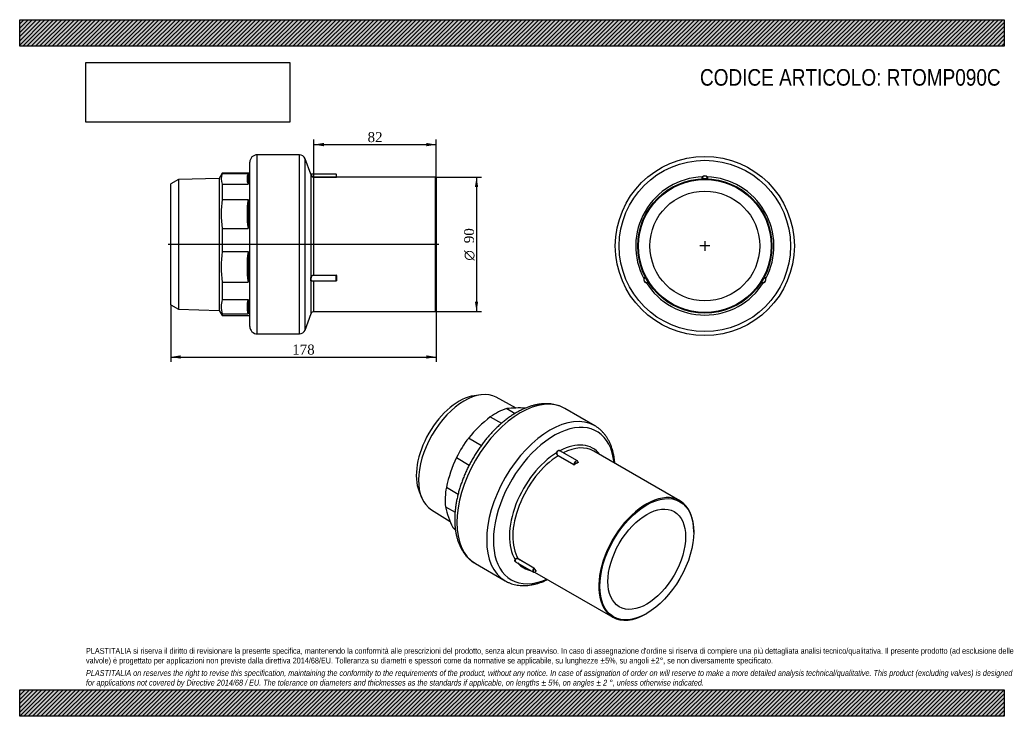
# Model space of a CAD drawing. Header units: millimetres. Extents: x 0 to 660, y 0 to 467.
import ezdxf
from ezdxf.enums import TextEntityAlignment as Align
from ezdxf.lldxf.tags import DXFTag

# ---------------------------------------------------------------- set-up
doc = ezdxf.new("R2010")
doc.units = ezdxf.units.MM
doc.header["$LTSCALE"] = 2.222222
for name, color, linetype in [('Default', 7, 'Continuous'), ('DV3_Default', 7, 'Continuous'), ('IOM090C', 7, 'Continuous'), ('PARTE_PE_090', 7, 'Continuous')]:
    doc.layers.add(name, color=color, linetype=linetype)
doc.styles.add('SEACAD_Solid_Edge_ANSI1_Symbols', font='semeca1.ttf')
doc.styles.add('SEACAD_Times_New_Roman', font='times.ttf')
tags = doc.linetypes.add('CENTER2', pattern=[28.575, 19.05, -3.175, 3.175, -3.175]).pattern_tags.tags
tags[10:11] = [DXFTag(74, 4), DXFTag(75, 0), DXFTag(340, '0'), DXFTag(46, 0.0), DXFTag(50, 0.0), DXFTag(44, 0.0), DXFTag(45, 0.0)]
tags[8:9] = [DXFTag(74, 4), DXFTag(75, 0), DXFTag(340, '0'), DXFTag(46, 0.0), DXFTag(50, 0.0), DXFTag(44, 0.0), DXFTag(45, 0.0)]
tags[6:7] = [DXFTag(74, 4), DXFTag(75, 0), DXFTag(340, '0'), DXFTag(46, 0.0), DXFTag(50, 0.0), DXFTag(44, 0.0), DXFTag(45, 0.0)]
tags[4:5] = [DXFTag(74, 4), DXFTag(75, 0), DXFTag(340, '0'), DXFTag(46, 0.0), DXFTag(50, 0.0), DXFTag(44, 0.0), DXFTag(45, 0.0)]
doc.dimstyles.new('ANSImm', dxfattribs={"dimtxt": 6.666667, "dimasz": 6.666667, "dimexe": 3.333333, "dimexo": 0, "dimgap": 1.666667, "dimtad": 1, "dimdec": 0, "dimdsep": 46, "dimtxsty": 'SEACAD_Times_New_Roman', "dimblk1": '_SE_FILLED', "dimblk2": '_SE_FILLED', "dimsah": 1, "dimcen": 3.333333, "dimazin": 0, "dimtfac": 0.85, "dimtdec": 3, "dimtofl": 0, "dimtmove": 0, "dimatfit": 3, "dimfxl": 1, "dimarcsym": 0})
picture_1 = doc.add_image_def('image1.jpg', size_in_pixel=(4302, 1260))

# ---------------------------------------------------------------- blocks, each defined once
blk = doc.blocks.new('SEANNOT_GROUP')
at = {"layer": 'Default', "color": 7, "linetype": 'CENTER2'}
for p, q in [((459.26, 318.4), (459.26, 311.73)), ((462.59, 315.07), (455.92, 315.07))]:
    blk.add_line(p, q, dxfattribs=at)
blk = doc.blocks.new('SEANNOT_GROUP1')
at = {"layer": 'Default', "color": 7, "linetype": 'CENTER2'}
for p, q in [((459.26, 318.4), (459.26, 311.73)), ((462.59, 315.07), (455.92, 315.07))]:
    blk.add_line(p, q, dxfattribs=at)
blk = doc.blocks.new('SE')
at = {"layer": 'IOM090C', "color": 7, "linetype": 'Continuous'}
for p, q in [((309.07, 215.32), (304.7, 214.72)), ((332.81, 206.53), (319.43, 213.7)), ((326.43, 206.14), (332.04, 202.9)), ((315.47, 200.59), (322.95, 196.27)), ((300.95, 186.44), (309.47, 181.52)), ((292.73, 173.28), (301.33, 168.31)), ((286, 153.47), (293.9, 148.91)), ((267.71, 150.64), (269.37, 146.56)), ((285.33, 140.42), (291.81, 136.68)), ((275.96, 138.4), (288.57, 130.57)), ((290.33, 126.55), (291.96, 125.61))]:
    blk.add_line(p, q, dxfattribs=at)
for centre, radius, start, end in [((334.44, 127.98), 78.57, 86.75949, 95.8521), ((371.21, 128.9), 90.81, 127.86673, 140.68246), ((378.77, 133.02), 95, 154.92132, 167.56869), ((354.65, 157.56), 71.41, 193.88582, 205.73878)]:
    blk.add_arc(centre, radius, start, end, dxfattribs=at)
for centre, major_axis, start_param, end_param in [((298.1, 175.82), (21.74, 37.66), 0.018517, 3.123075), ((294.48, 177.91), (-20.26, -35.1), 3.562127, 5.862651), ((318.92, 163.79), (23.88, 41.35), 0.560966, 0.887732), ((318.92, 163.79), (23.88, 41.35), 1.346365, 1.67313), ((318.92, 163.79), (-23.88, -41.35), 5.273355, 5.600121), ((318.92, 163.79), (23.88, 41.35), -3.366024, -3.276784)]:
    blk.add_ellipse(centre, major_axis=major_axis, ratio=0.57735, start_param=start_param, end_param=end_param, dxfattribs=at)
at = {"layer": 'PARTE_PE_090', "color": 7, "linetype": 'Continuous'}
for p, q in [((385.46, 194.66), (365.49, 206.19)), ((371.41, 168.48), (360.88, 174.56)), ((360.95, 174.68), (371.48, 168.6)), ((373.89, 171.07), (362.07, 177.9)), ((442.49, 144.41), (384.86, 177.68)), ((374.31, 170.23), (374.37, 170.19)), ((451.81, 123.4), (451.81, 123.81)), ((305.49, 102.27), (325.46, 90.73)), ((332.4, 103.56), (344.36, 96.65)), ((344.6, 99.32), (334.07, 105.4)), ((334.09, 105.52), (344.63, 99.44)), ((345.19, 96.66), (397.49, 66.47)), ((419.99, 68.7), (420.34, 68.9))]:
    blk.add_line(p, q, dxfattribs=at)
for centre, radius, start, end in [((361.77, 176.25), 1.9, 169.03331, 242.13001), ((371.55, 168.75), 0.302, 243.51342, 299.46285), ((371.54, 168.72), 0.141, 244.109, 305.00077), ((333.36, 104.28), 1.44, 59.50356, 148.4884), ((333.36, 104.27), 1.33, 58.16419, 147.85982), ((344.47, 99.09), 0.266, 28.56905, 59.33122), ((344.28, 98.85), 0.682, 35.70388, 59.4006)]:
    blk.add_arc(centre, radius, start, end, dxfattribs=at)
for centre, major_axis, ratio, start_param, end_param in [((335.49, 154.23), (-30, -51.96), 0.57735, 3.141593, 6.281614), ((355.46, 142.69), (-30, -51.96), 0.57735, 3.144822, 6.282289), ((358.12, 141.16), (-28.7, -49.71), 0.57735, 2.471957, 6.283185), ((355.46, 142.69), (-30, -51.96), 0.57735, 3.141593, 3.144822), ((361.03, 139.48), (-23.15, -40.1), 0.57735, 2.903815, 3.892348), ((362.36, 138.71), (-22.5, -38.97), 0.57735, 3.141593, 3.863037), ((361.03, 139.48), (-23.15, -40.1), 0.57735, 3.961634, 5.986743), ((362.36, 138.71), (-22.5, -38.97), 0.57735, 3.973522, 5.974854), ((359.96, 176.6), (-0.0968, 0.0253), 0.087064, 0.851255, 2.18595), ((360.87, 174.64), (-0.05, -0.0866), 0.57735, 0.83193, 2.310631), ((362.23, 177.91), (0.0588, 0.0809), 0.630811, 1.895823, 2.826631), ((371.41, 168.56), (-0.05, -0.0866), 0.57735, 0.83193, 2.310631), ((372.89, 169.34), (-1, -1.73), 0.57735, 2.401758, 5.452224), ((372.96, 169.3), (-0.95, -1.65), 0.57735, 2.411247, 5.442734), ((372.96, 132.59), (22.55, 39.06), 0.57735, 0.743321, 0.827475), ((371.69, 168.57), (-0.0531, 0.0848), 0.552553, 0.765226, 2.336023), ((373.04, 132.55), (22.5, 38.97), 0.57735, 0.743321, 0.827475), ((374.38, 170.12), (-0.0467, 0.0884), 0.601125, 0.807341, 2.378137), ((374.38, 170.27), (0.05, 0.0866), 0.57735, 3.321803, 3.880459), ((419.99, 105.44), (-22.5, -38.97), 0.57735, 2.356194, 6.283185), ((335.49, 154.23), (-30, -51.96), 0.57735, 6.281614, 6.283185), ((332.17, 104.97), (-0.0877, 0.048), 0.488116, 4.151467, 5.486162), ((361.03, 139.48), (23.15, 40.1), 0.57735, 2.946423, 3.336762), ((334.03, 105.45), (-0.05, -0.0866), 0.57735, 1.35456, 2.833262), ((345.36, 98.38), (1, 1.73), 0.57735, 1.35456, 4.405026), ((345.43, 98.34), (0.95, 1.65), 0.57735, 1.36405, 4.395537), ((344.56, 99.37), (-0.05, -0.0866), 0.57735, 1.35456, 2.833262), ((344.77, 99.18), (-0.0853, -0.0522), 0.779088, 3.541906, 5.112703), ((372.96, 132.59), (-22.55, -39.06), 0.57735, -0.303877, -0.219722), ((373.04, 132.55), (-22.5, -38.97), 0.57735, -0.303877, -0.219722), ((346.11, 97.27), (-0.0779, -0.0627), 0.796866, 3.440592, 5.011388), ((358.12, 141.16), (-28.7, -49.71), 0.57735, 0, 0.669635), ((419.99, 105.44), (-22.5, -38.97), 0.57735, 0, 0.785398)]:
    blk.add_ellipse(centre, major_axis=major_axis, ratio=ratio, start_param=start_param, end_param=end_param, dxfattribs=at)
for major_axis in [(22.25, 38.54), (-18.4, -31.87)]:
    blk.add_ellipse((420.34, 105.24), major_axis=major_axis, ratio=0.57735, dxfattribs=at)
for points, knots in [([(365.46, 206.2), (365.41, 206.23), (364.85, 206.58), (363.59, 207.19), (361.8, 207.94), (359.93, 208.54), (358, 208.99), (356, 209.29), (353.95, 209.44), (351.85, 209.44), (349.7, 209.29), (347.51, 208.99), (345.29, 208.53), (343.04, 207.92), (340.76, 207.16), (338.47, 206.25), (336.19, 205.2), (334.31, 204.22), (333.32, 203.65), (332.99, 203.46)], [0, 0, 0, 0, 0.005237, 0.06738, 0.129501, 0.191741, 0.254251, 0.317164, 0.380581, 0.444565, 0.50914, 0.574294, 0.639976, 0.706114, 0.772622, 0.839409, 0.906391, 0.973492, 1, 1, 1, 1]), ([(332.99, 203.46), (332.54, 203.2), (331.45, 202.56), (329.49, 201.3), (327.25, 199.73), (325.02, 198.02), (322.83, 196.19), (320.67, 194.26), (318.56, 192.22), (316.49, 190.07), (314.48, 187.84), (312.52, 185.52), (310.63, 183.11), (308.8, 180.63), (307.04, 178.08), (305.35, 175.46), (303.75, 172.8), (302.23, 170.08), (300.8, 167.32), (299.45, 164.53), (298.21, 161.7), (297.06, 158.86), (296.01, 156.01), (295.07, 153.15), (294.23, 150.29), (293.5, 147.43), (292.89, 144.6), (292.39, 141.78), (292.01, 138.99), (291.75, 136.24), (291.6, 133.54), (291.58, 130.88), (291.69, 128.28), (291.91, 125.75), (292.27, 123.29), (292.75, 120.9), (293.35, 118.61), (294.08, 116.42), (294.93, 114.33), (295.9, 112.36), (296.98, 110.5), (298.17, 108.78), (299.47, 107.18), (300.87, 105.72), (302.34, 104.41), (303.9, 103.24), (304.88, 102.64), (305.44, 102.3)], [0, 0, 0, 0, 0.012114, 0.034883, 0.057636, 0.080372, 0.103089, 0.125783, 0.148455, 0.171105, 0.193734, 0.216345, 0.238941, 0.261524, 0.284096, 0.306662, 0.329225, 0.351786, 0.37435, 0.396918, 0.419495, 0.442083, 0.464684, 0.487304, 0.509944, 0.532607, 0.555295, 0.578012, 0.600757, 0.623531, 0.646332, 0.669157, 0.692001, 0.71485, 0.737687, 0.760491, 0.783235, 0.805889, 0.828418, 0.850791, 0.872977, 0.894956, 0.916722, 0.93828, 0.959651, 0.980871, 1, 1, 1, 1]), ([(398.91, 169.59), (398.88, 170.02), (398.77, 171.28), (398.5, 173.34), (398.07, 175.71), (397.5, 178), (396.82, 180.19), (396.02, 182.28), (395.1, 184.26), (394.06, 186.12), (392.92, 187.86), (391.67, 189.46), (390.33, 190.93), (388.88, 192.27), (387.36, 193.45), (386.14, 194.28), (385.49, 194.63), (385.35, 194.71)], [0.7733193, 0.7733193, 0.7733193, 0.7733193, 0.7819517, 0.7988808, 0.8157953, 0.8326806, 0.8495191, 0.8662906, 0.882974, 0.8995492, 0.9160004, 0.9323181, 0.948502, 0.9645618, 0.9805168, 0.9963948, 1, 1, 1, 1]), ([(359.9, 176.61), (359.94, 176.76), (359.99, 176.9), (360.11, 177.18), (360.18, 177.31), (360.35, 177.55), (360.44, 177.65), (360.63, 177.84), (360.74, 177.92), (360.95, 178.04), (361.07, 178.09), (361.3, 178.15), (361.41, 178.16), (361.64, 178.15), (361.75, 178.12), (361.97, 178.04), (362.07, 177.99), (362.17, 177.92)], [0, 0, 0, 0, 0.125, 0.125, 0.25, 0.25, 0.375, 0.375, 0.5, 0.5, 0.625, 0.625, 0.75, 0.75, 0.875, 0.875, 1, 1, 1, 1]), ([(360.02, 176.58), (359.99, 176.48), (359.98, 176.38), (359.97, 176.19), (359.98, 176.09), (360.01, 175.89), (360.03, 175.8), (360.1, 175.61), (360.14, 175.52), (360.28, 175.27), (360.4, 175.12), (360.66, 174.87), (360.8, 174.76), (360.95, 174.68)], [0, 0, 0, 0, 0.125, 0.125, 0.25, 0.25, 0.375, 0.375, 0.5, 0.5, 0.75, 0.75, 1, 1, 1, 1]), ([(362.07, 177.9), (362.01, 177.93), (361.95, 177.96), (361.78, 178.02), (361.67, 178.05), (361.34, 178.06), (361.12, 178.01), (360.81, 177.83), (360.71, 177.75), (360.52, 177.57), (360.44, 177.47), (360.28, 177.24), (360.21, 177.12), (360.1, 176.86), (360.05, 176.72), (360.02, 176.58)], [0.0486291, 0.0486291, 0.0486291, 0.0486291, 0.125, 0.125, 0.25, 0.25, 0.5, 0.5, 0.625, 0.625, 0.75, 0.75, 0.875, 0.875, 1, 1, 1, 1]), ([(374.31, 170.23), (374.31, 170.22), (374.32, 170.22), (374.33, 170.21), (374.33, 170.21), (374.33, 170.2), (374.33, 170.19), (374.34, 170.19), (374.34, 170.19), (374.34, 170.19)], [0, 0, 0, 0, 0.2125168, 0.2125168, 0.2125168, 0.4255011, 0.4255011, 0.4255011, 0.4803228, 0.4803228, 0.4803228, 0.4803228]), ([(374.34, 170.19), (374.34, 170.19), (374.33, 170.18), (374.33, 170.18), (374.33, 170.17), (374.33, 170.17), (374.32, 170.16), (374.32, 170.16), (374.31, 170.16), (374.31, 170.16)], [0.4803228, 0.4803228, 0.4803228, 0.4803228, 0.6396998, 0.6396998, 0.6396998, 0.855657, 0.855657, 0.855657, 1, 1, 1, 1]), ([(374.37, 170.03), (374.41, 170.05), (374.43, 170.08), (374.43, 170.14), (374.41, 170.17), (374.37, 170.19)], [0, 0, 0, 0, 0.5, 0.5, 1, 1, 1, 1]), ([(332.61, 103.42), (332.58, 103.43), (332.56, 103.44), (332.43, 103.47), (332.34, 103.51), (332.17, 103.62), (332.1, 103.69), (331.99, 103.85), (331.95, 103.93), (331.91, 104.13), (331.9, 104.23), (331.91, 104.45), (331.94, 104.56), (332.01, 104.8), (332.06, 104.91), (332.13, 105.03)], [0.2222389, 0.2222389, 0.2222389, 0.2222389, 0.25, 0.25, 0.375, 0.375, 0.5, 0.5, 0.625, 0.625, 0.75, 0.75, 0.875, 0.875, 1, 1, 1, 1]), ([(332.24, 104.98), (332.18, 104.87), (332.13, 104.76), (332.05, 104.54), (332.03, 104.43), (332.01, 104.12), (332.05, 103.93), (332.21, 103.71), (332.27, 103.64), (332.37, 103.58), (332.38, 103.57), (332.4, 103.56)], [0, 0, 0, 0, 0.125, 0.125, 0.25, 0.25, 0.5, 0.5, 0.625, 0.625, 0.6490424, 0.6490424, 0.6490424, 0.6490424]), ([(346.03, 97.3), (346.04, 97.3), (346.04, 97.3), (346.05, 97.29), (346.05, 97.29), (346.05, 97.29), (346.05, 97.29), (346.05, 97.29), (346.05, 97.29), (346.05, 97.29)], [0.1823811, 0.1823811, 0.1823811, 0.1823811, 0.3501212, 0.3501212, 0.3501212, 0.5655724, 0.5655724, 0.5655724, 0.5887579, 0.5887579, 0.5887579, 0.5887579]), ([(346.05, 97.29), (346.06, 97.3), (346.08, 97.32), (346.11, 97.32), (346.12, 97.33), (346.13, 97.32), (346.13, 97.32), (346.13, 97.32)], [0, 0, 0, 0, 0.1733869, 0.309778, 0.4203633, 0.5098148, 0.5880059, 0.5880059, 0.5880059, 0.5880059]), ([(346.11, 97.33), (346.14, 97.31), (346.17, 97.3), (346.2, 97.31), (346.19, 97.32), (346.17, 97.35)], [0, 0, 0, 0, 0.5, 0.5, 1, 1, 1, 1]), ([(325.44, 90.76), (325.99, 90.44), (326.98, 89.9), (328.74, 89.15), (330.56, 88.54), (332.46, 88.07), (334.42, 87.75), (336.44, 87.58), (338.51, 87.56), (340.63, 87.69), (342.79, 87.97), (344.99, 88.41), (347.22, 89), (349.47, 89.73), (351.7, 90.61), (353.18, 91.28), (353.91, 91.63)], [0, 0, 0, 0, 0.0143935, 0.0302177, 0.0460624, 0.0619625, 0.0779482, 0.0940422, 0.1102584, 0.1266015, 0.1430672, 0.1596443, 0.1763163, 0.1930645, 0.2098697, 0.2260264, 0.2260264, 0.2260264, 0.2260264])]:
    blk.add_open_spline(points, degree=3, knots=knots, dxfattribs=at)
blk.add_open_spline([(362.17, 177.92), (362.23, 177.87), (362.3, 177.81), (362.36, 177.74)], degree=3, dxfattribs=at)
blk = doc.blocks.new('SE1')
at = {"layer": 'PARTE_PE_090', "color": 7, "linetype": 'Continuous'}
for p, q in [((457.36, 360.13), (457.36, 360.03)), ((461.15, 360.13), (461.15, 360.03)), ((419.28, 294.18), (419.37, 294.23)), ((421.18, 290.89), (421.26, 290.95)), ((497.33, 290.89), (497.25, 290.95)), ((499.23, 294.18), (499.14, 294.23))]:
    blk.add_line(p, q, dxfattribs=at)
for radius in [60, 57.39, 45, 44.5, 36.8]:
    blk.add_circle((459.26, 315.07), radius, dxfattribs=at)
for centre, radius, start, end in [((459.26, 315.07), 46.3, 91.98489, 208.01511), ((459.43, 359.93), 2.27, 141.56062, 177.85657), ((457.16, 360.12), 0.1, 272.66607, 357.38941), ((459.26, 360.02), 2, 2.61059, 177.38941), ((459.26, 360.02), 1.9, 3.1543, 176.8457), ((459.26, 315.07), 45.1, 87.58915, 92.41085), ((459.26, 359.99), 2.1, 40.12722, 139.87278), ((459.26, 315.07), 46.3, 331.98489, 88.01511), ((459.08, 359.93), 2.27, 2.14947, 38.43334), ((462.73, 371.53), 11.51, 262.14557, 262.65167), ((461.35, 360.12), 0.1, 182.61059, 267.33393), ((420.35, 292.6), 2.1, 160.12722, 259.87278), ((420.32, 292.59), 2, 122.61059, 297.38941), ((420.49, 292.48), 2.27, 122.14947, 158.43334), ((420.32, 292.59), 1.9, 123.1543, 296.8457), ((419.19, 294.36), 0.1, 302.61059, 27.33393), ((408.62, 289.84), 11.51, 22.14557, 22.65167), ((459.26, 315.07), 45.1, 207.58915, 212.41085), ((420.31, 292.78), 2.27, 261.56062, 297.85657), ((459.26, 315.07), 46.3, 211.98489, 328.01511), ((412.08, 283.82), 11.52, 37.34852, 37.85424), ((421.29, 290.72), 0.1, 32.66607, 117.38941), ((497.22, 290.72), 0.1, 62.61059, 147.33393), ((498.2, 292.78), 2.27, 242.14947, 278.43334), ((498.19, 292.59), 2, 242.61059, 57.38941), ((498.19, 292.59), 1.9, 243.1543, 56.8457), ((459.26, 315.07), 45.1, 327.58915, 332.41085), ((498.16, 292.6), 2.1, 280.12722, 19.87278), ((499.32, 294.36), 0.1, 152.66607, 237.38941), ((498.03, 292.48), 2.27, 21.56062, 57.85657)]:
    blk.add_arc(centre, radius, start, end, dxfattribs=at)
for centre, major_axis, start_param, end_param in [((457.65, 361.38), (-0.0764, 0.0645), 1.806898, 3.141593), ((460.86, 361.38), (0.0764, 0.0645), 3.141593, 4.476287), ((418.35, 293.3), (-0.0941, 0.0339), 3.141593, 4.476287), ((419.95, 290.52), (-0.0176, -0.0984), 1.806898, 3.141593), ((498.56, 290.52), (0.0176, -0.0984), 3.141593, 4.476287), ((500.16, 293.3), (0.0941, 0.0339), 1.806898, 3.141593)]:
    blk.add_ellipse(centre, major_axis=major_axis, ratio=0.265858, start_param=start_param, end_param=end_param, dxfattribs=at)
for points, knots in [([(457.26, 360.11), (457.26, 360.11), (457.26, 360.11), (457.26, 360.11), (457.26, 360.11), (457.27, 360.11), (457.27, 360.11), (457.28, 360.12), (457.29, 360.12), (457.29, 360.12), (457.3, 360.12), (457.31, 360.12), (457.32, 360.12), (457.34, 360.12), (457.35, 360.12), (457.36, 360.13)], [0, 0, 0, 0, 0.136346, 0.136346, 0.136346, 0.350121, 0.350121, 0.350121, 0.565572, 0.565572, 0.565572, 0.782433, 0.782433, 0.782433, 1, 1, 1, 1]), ([(497.27, 290.81), (497.27, 290.81), (497.27, 290.81), (497.27, 290.82), (497.27, 290.82), (497.28, 290.82), (497.28, 290.83), (497.29, 290.84), (497.29, 290.84), (497.3, 290.85), (497.3, 290.86), (497.31, 290.87), (497.32, 290.88), (497.32, 290.88), (497.33, 290.89), (497.33, 290.89)], [0, 0, 0, 0, 0.212517, 0.212517, 0.212517, 0.425501, 0.425501, 0.425501, 0.6397, 0.6397, 0.6397, 0.855657, 0.855657, 0.855657, 1, 1, 1, 1]), ([(499.27, 294.27), (499.27, 294.27), (499.27, 294.27), (499.26, 294.27), (499.26, 294.27), (499.26, 294.26), (499.26, 294.26), (499.26, 294.25), (499.25, 294.25), (499.25, 294.24), (499.25, 294.23), (499.24, 294.22), (499.24, 294.21), (499.24, 294.2), (499.23, 294.19), (499.23, 294.18)], [0, 0, 0, 0, 0.136346, 0.136346, 0.136346, 0.350121, 0.350121, 0.350121, 0.565572, 0.565572, 0.565572, 0.782433, 0.782433, 0.782433, 1, 1, 1, 1])]:
    blk.add_open_spline(points, degree=3, knots=knots, dxfattribs=at)
blk = doc.blocks.new('SE2')
at = {"layer": 'DV3_Default', "color": 7, "linetype": 'CENTER2'}
blk.add_line((281, 316.16), (99.5, 316.16), dxfattribs=at)
at = {"layer": 'IOM090C', "color": 7, "linetype": 'Continuous'}
for p, q in [((135.81, 363.91), (133.76, 360.36)), ((135.81, 363.66), (135.81, 363.91)), ((154.25, 363.91), (135.81, 363.91)), ((135.81, 363.66), (153.11, 363.66)), ((153.11, 363.66), (153.11, 356.59)), ((106.37, 359.64), (101.25, 356.69)), ((101.25, 275.64), (101.25, 356.69)), ((133.76, 360.36), (106.37, 359.64)), ((106.37, 359.64), (106.37, 272.68)), ((133.76, 360.36), (133.76, 271.96)), ((135.81, 356.59), (135.81, 346.3)), ((135.81, 356.59), (153.11, 356.59)), ((135.81, 346.3), (153.11, 346.3)), ((153.11, 346.3), (153.11, 326.79)), ((135.81, 326.79), (135.81, 311.28)), ((135.81, 326.79), (153.11, 326.79)), ((135.81, 311.28), (153.11, 311.28)), ((153.11, 311.28), (153.11, 290.76)), ((135.81, 290.76), (135.81, 279.12)), ((135.81, 290.76), (153.11, 290.76)), ((135.81, 279.12), (153.11, 279.12)), ((153.11, 279.12), (153.11, 269.61)), ((101.25, 275.64), (106.37, 272.68)), ((106.37, 272.68), (133.76, 271.96)), ((133.76, 271.96), (135.81, 268.41)), ((135.81, 269.61), (135.81, 268.41)), ((135.81, 269.61), (153.11, 269.61)), ((135.81, 268.41), (154.25, 268.41))]:
    blk.add_line(p, q, dxfattribs=at)
for centre, radius, start, end in [((144.1, 360.13), 9.01, 156.91728, 203.08272), ((161.41, 360.13), 9.01, 156.91728, 203.08272), ((201.39, 336.54), 66.3, 171.53849, 188.46151), ((218.69, 336.54), 66.3, 171.53849, 188.46151), ((208.42, 301.02), 73.33, 171.95497, 188.04503), ((225.72, 301.02), 73.33, 171.95497, 188.04503), ((151.13, 274.37), 16.04, 162.74958, 197.25042), ((168.44, 274.37), 16.04, 162.74958, 197.25042)]:
    blk.add_arc(centre, radius, start, end, dxfattribs=at)
at = {"layer": 'PARTE_PE_090', "color": 7, "linetype": 'Continuous'}
for p, q in [((154.25, 261.16), (154.25, 371.16)), ((159.25, 256.16), (159.25, 376.16)), ((187.5, 376.16), (159.25, 376.16)), ((187.5, 256.16), (187.5, 376.16)), ((191.25, 258.77), (191.25, 373.56)), ((195.11, 363.16), (191.25, 373.56)), ((212.15, 363.12), (195.21, 363.12)), ((212.15, 363.12), (212.15, 361.21)), ((212.25, 361.22), (212.25, 363.02)), ((195.37, 294.41), (195.37, 362.44)), ((197.25, 361.21), (212.15, 361.21)), ((197.25, 361.11), (197.25, 361.21)), ((212.15, 361.11), (197.25, 361.11)), ((197.25, 295.5), (197.25, 361.11)), ((212.15, 361.11), (212.15, 361.21)), ((212.35, 361.16), (212.35, 361.12)), ((278.75, 361.16), (212.35, 361.16)), ((278.75, 271.16), (278.75, 361.16)), ((279.25, 360.66), (278.75, 361.16)), ((279.25, 360.66), (279.25, 271.66)), ((195.37, 269.86), (195.37, 291.64)), ((195.62, 291.68), (212.15, 291.68)), ((197.25, 295.5), (212.15, 295.5)), ((197.25, 295.37), (197.25, 295.5)), ((212.15, 295.37), (197.25, 295.37)), ((197.25, 271.16), (197.25, 291.68)), ((212.15, 295.37), (212.15, 295.5)), ((212.15, 291.68), (212.15, 295.37)), ((212.25, 295.27), (212.25, 291.78)), ((212.35, 295.32), (212.35, 292.04)), ((197.25, 271.16), (278.75, 271.16)), ((278.75, 271.16), (279.25, 271.66)), ((191.25, 258.77), (195.37, 269.86)), ((159.25, 256.16), (187.5, 256.16))]:
    blk.add_line(p, q, dxfattribs=at)
for centre, radius, start, end in [((159.25, 371.16), 5, 90, 180), ((187.5, 372.16), 4, 20.40233, 90), ((348.13, 417.56), 162.4, 199.56198, 199.84142), ((195.2, 363.22), 0.1, 199.69219, 272.73995), ((212.15, 363.02), 0.1, 0, 90), ((197.25, 363.1), 1.99, 199.55826, 269.98598), ((197.22, 363.09), 1.88, 201.3316, 270.77693), ((212.19, 362.27), 1.16, 267.59785, 277.48551), ((212.35, 361.26), 0.1, 180, 270), ((212.15, 295.27), 0.0971, 1.81068, 91.71761), ((212.15, 291.78), 0.1, 270, 0), ((197.25, 269.16), 2, 90, 159.59767), ((159.25, 261.16), 5, 180, 270), ((187.5, 260.16), 4, 270, 339.59767)]:
    blk.add_arc(centre, radius, start, end, dxfattribs=at)
for centre, major_axis, ratio, start_param, end_param in [((195.47, 362.47), (-0.0941, -0.0339), 0.621698, 0.015416, 1.350111), ((212.35, 361.22), (-0.1, 0), 0.999115, 0, 1.570796), ((195.47, 294.4), (-0.096, 0.0281), 0.327201, 0.33174, 1.666435), ((195.47, 291.62), (-0.0539, -0.0842), 0.948899, 3.734644, 5.069339), ((212.35, 295.27), (-0.1, 0), 0.463128, 4.712389, 6.283185), ((212.35, 291.99), (-0.1, 0), 0.535987, 4.712389, 6.283185)]:
    blk.add_ellipse(centre, major_axis=major_axis, ratio=ratio, start_param=start_param, end_param=end_param, dxfattribs=at)
for points, knots in [([(195.2, 363.12), (195.2, 363.12), (195.2, 363.1), (195.23, 363.04), (195.25, 362.99), (195.29, 362.87), (195.32, 362.79), (195.39, 362.62), (195.42, 362.52), (195.47, 362.41)], [0.5008659, 0.5008659, 0.5008659, 0.5008659, 0.625, 0.625, 0.75, 0.75, 0.875, 0.875, 1, 1, 1, 1]), ([(212.15, 361.21), (212.15, 361.21), (212.16, 361.21), (212.17, 361.21), (212.18, 361.21), (212.19, 361.21), (212.2, 361.21), (212.21, 361.21), (212.22, 361.21), (212.22, 361.21), (212.23, 361.21), (212.24, 361.22), (212.24, 361.22), (212.24, 361.22), (212.25, 361.22), (212.25, 361.22)], [0, 0, 0, 0, 0.136346, 0.136346, 0.136346, 0.350121, 0.350121, 0.350121, 0.565572, 0.565572, 0.565572, 0.782433, 0.782433, 0.782433, 1, 1, 1, 1]), ([(195.37, 291.64), (195.33, 291.66), (195.29, 291.7), (195.23, 291.82), (195.2, 291.89), (195.15, 292.07), (195.13, 292.17), (195.11, 292.39), (195.1, 292.52), (195.1, 292.79), (195.11, 292.93), (195.14, 293.22), (195.15, 293.37), (195.2, 293.68), (195.23, 293.83), (195.29, 294.13), (195.33, 294.27), (195.37, 294.41)], [0, 0, 0, 0, 0.125, 0.125, 0.25, 0.25, 0.375, 0.375, 0.5, 0.5, 0.625, 0.625, 0.75, 0.75, 0.875, 0.875, 1, 1, 1, 1]), ([(195.47, 294.36), (195.42, 294.23), (195.39, 294.09), (195.32, 293.81), (195.29, 293.66), (195.22, 293.23), (195.2, 292.94), (195.2, 292.56), (195.2, 292.44), (195.23, 292.22), (195.25, 292.13), (195.29, 291.96), (195.32, 291.89), (195.39, 291.78), (195.42, 291.74), (195.47, 291.72)], [0, 0, 0, 0, 0.125, 0.125, 0.25, 0.25, 0.5, 0.5, 0.625, 0.625, 0.75, 0.75, 0.875, 0.875, 1, 1, 1, 1]), ([(195.37, 294.41), (195.43, 294.61), (195.51, 294.77), (195.75, 295.06), (195.89, 295.17), (196.23, 295.35), (196.42, 295.4), (196.82, 295.48), (197.03, 295.5), (197.25, 295.5)], [0, 0, 0, 0, 0.25, 0.25, 0.5, 0.5, 0.75, 0.75, 1, 1, 1, 1]), ([(195.9, 291.68), (195.87, 291.68), (195.85, 291.67), (195.75, 291.65), (195.69, 291.63), (195.57, 291.61), (195.52, 291.61), (195.44, 291.61), (195.4, 291.62), (195.37, 291.64)], [0.5844224, 0.5844224, 0.5844224, 0.5844224, 0.625, 0.625, 0.75, 0.75, 0.875, 0.875, 1, 1, 1, 1]), ([(197.25, 295.37), (197.05, 295.37), (196.85, 295.35), (196.47, 295.29), (196.29, 295.23), (195.97, 295.08), (195.83, 294.97), (195.6, 294.7), (195.52, 294.54), (195.47, 294.36)], [0, 0, 0, 0, 0.25, 0.25, 0.5, 0.5, 0.75, 0.75, 1, 1, 1, 1]), ([(195.47, 291.72), (195.49, 291.7), (195.53, 291.69), (195.58, 291.68), (195.59, 291.68), (195.61, 291.68)], [0, 0, 0, 0, 0.125, 0.125, 0.1639946, 0.1639946, 0.1639946, 0.1639946]), ([(212.35, 295.32), (212.35, 295.37), (212.32, 295.41), (212.25, 295.48), (212.2, 295.5), (212.15, 295.5)], [0, 0, 0, 0, 0.5, 0.5, 1, 1, 1, 1]), ([(212.25, 291.9), (212.26, 291.9), (212.28, 291.91), (212.32, 291.95), (212.35, 292), (212.35, 292.04)], [0.3338826, 0.3338826, 0.3338826, 0.3338826, 0.5, 0.5, 1, 1, 1, 1])]:
    blk.add_open_spline(points, degree=3, knots=knots, dxfattribs=at)
blk = doc.blocks.new('GDimGGroup')
at = {"layer": 'Default', "linetype": 'Continuous'}
for points in [[(307.32, 354.5), (306.21, 361.16), (305.1, 354.5)], [(307.32, 277.83), (305.1, 277.83), (306.21, 271.16)]]:
    blk.add_hatch(color=7, dxfattribs=at).paths.add_polyline_path(points)
at = {"layer": 'Default', "color": 7, "linetype": 'Continuous'}
for p, q in [((278.75, 361.16), (309.54, 361.16)), ((306.21, 361.16), (306.21, 271.16)), ((278.75, 271.16), (309.54, 271.16))]:
    blk.add_line(p, q, dxfattribs=at)
for s, height, style, p in [('90', 6.667, 'SEACAD_Times_New_Roman', (297.87, 316.91)), ('O', 6.67, 'SEACAD_Solid_Edge_ANSI1_Symbols', (297.87, 305.31))]:
    blk.add_text(s, height=height, rotation=90, dxfattribs=dict(at, style=style)).set_placement(p, align=Align.TOP_LEFT)
blk = doc.blocks.new('DMBLK23')
at = {"layer": 'Default', "linetype": 'Continuous'}
for points in [[(203.91, 384.12), (197.25, 383), (203.91, 381.89)], [(272.58, 384.12), (272.58, 381.89), (279.25, 383)]]:
    blk.add_hatch(color=7, dxfattribs=at).paths.add_polyline_path(points)
at = {"layer": 'Default', "color": 7, "linetype": 'Continuous'}
for p, q in [((197.25, 361.11), (197.25, 386.34)), ((197.25, 383), (279.25, 383)), ((279.25, 360.66), (279.25, 386.34))]:
    blk.add_line(p, q, dxfattribs=at)
at = {"layer": 'Default', "color": 7, "linetype": 'Continuous', "style": 'SEACAD_Times_New_Roman'}
blk.add_text('82', height=6.667, dxfattribs=at).set_placement((233.19, 391.34), align=Align.TOP_LEFT)
blk = doc.blocks.new('_SE_FILLED')
at = {"color": 0}
blk.add_line((0, 0), (-1, 0), dxfattribs=at)
blk.add_solid([(0, 0), (-1, -0.1665), (-1, 0.1665), (0, 0)], dxfattribs=at)
blk = doc.blocks.new('DMBLK24')
at = {"layer": 'Default', "linetype": 'Continuous'}
for points in [[(107.91, 239.58), (107.91, 241.81), (101.25, 240.69)], [(272.58, 239.58), (279.25, 240.69), (272.58, 241.81)]]:
    blk.add_hatch(color=7, dxfattribs=at).paths.add_polyline_path(points)
at = {"layer": 'Default', "color": 7, "linetype": 'Continuous'}
for p, q in [((101.25, 275.64), (101.25, 237.36)), ((279.25, 271.66), (279.25, 237.36)), ((101.25, 240.69), (279.25, 240.69))]:
    blk.add_line(p, q, dxfattribs=at)
at = {"layer": 'Default', "color": 7, "linetype": 'Continuous', "style": 'SEACAD_Times_New_Roman'}
blk.add_text('178', height=6.667, dxfattribs=at).set_placement((182.66, 249.03), align=Align.TOP_LEFT)

msp = doc.modelspace()

# ---------------------------------------------------------------- hatches: boundary and pattern name
at = {"layer": 'Default', "linetype": 'Continuous'}
h = msp.add_hatch(dxfattribs=at)
h.set_pattern_fill('LINE', scale=0.62992, angle=45, style=0)
h.paths.add_polyline_path([(660, 448.89), (660, 466.67), (0, 466.67), (0, 448.89)])
for points in [[(660, 448.89), (660, 466.67), (0, 466.67), (0, 448.89)], [(660, 0), (660, 17.78), (0, 17.78), (0, 0)]]:
    msp.add_hatch(color=7, dxfattribs=at).paths.add_polyline_path(points)
h = msp.add_hatch(dxfattribs=at)
h.set_pattern_fill('LINE', scale=0.62992, angle=45, style=0)
h.paths.add_polyline_path([(660, 0), (660, 17.78), (0, 17.78), (0, 0)])

# ---------------------------------------------------------------- linework, layer by layer
at = {"layer": 'Default', "color": 7, "linetype": 'Continuous'}
for p, q in [((0, 466.67), (660, 466.67)), ((0, 448.89), (0, 466.67)), ((660, 466.67), (660, 448.89)), ((660, 448.89), (0, 448.89)), ((0, 17.78), (660, 17.78)), ((0, 0), (0, 17.78)), ((660, 17.78), (660, 0)), ((660, 0), (0, 0))]:
    msp.add_line(p, q, dxfattribs=at)

# ---------------------------------------------------------------- block references
at = {"layer": 'Default'}
for name in ['SE2', 'SE1', 'GDimGGroup', 'SEANNOT_GROUP', 'SEANNOT_GROUP1', 'SE']:
    msp.add_blockref(name, (0, 0), dxfattribs=at)

# ---------------------------------------------------------------- texts
at = {"layer": 'Default', "attachment_point": 1}
for s, insert, char_height, width in [('{\\fArial Narrow|b0||i0||c0|p34;\\C7;\\H11.11111111;\\W1.;CODICE ARTICOLO: RTOMP090C}', (456.01, 433.58), 11.1111, 203.5834), ("{\\fArial Narrow|b0||i0||c0|p34;\\C7;\\H3.888888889;\\W1.;PLASTITALIA si riserva il diritto di revisionare la presente specifica, mantenendo la conformità alle prescrizioni del prodotto, senza alcun preavviso. In caso di assegnazione d'ordine si riserva di compiere una più dettagliata analisi tecnico/qualitativa. Il presente prodotto (ad esclusione delle \\P}{\\fArial Narrow|b0||i0||c0|p34;\\C7;\\H3.888888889;\\W1.;valvole) è progettato per applicazioni non previste dalla direttiva 2014/68/EU. Tolleranza su diametri e spessori come da normative se applicabile, su lunghezze ±5%, su angoli ±2°, se non diversamente specificato.\\P}{\\fArial Narrow|b0||i0||c0|p34;\\C7;\\H1.111111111;\\W1.;   \\P}{\\fArial Narrow|b0||i1||c0|p34;\\C7;\\H3.888888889;\\W1.;PLASTITALIA on reserves the right to revise this specification, maintaining the conformity to the requirements of the product, without any notice. In case of assignation of order on will reserve to make a more detailed analysis technical/qualitative. This product (excluding valves) is designed \\P}{\\fArial Narrow|b0||i1||c0|p34;\\C7;\\H3.888888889;\\W1.;for applications not covered by Directive 2014/68 / EU. The tolerance on diameters and thicknesses as the standards if applicable, on lengths ± 5%, on angles ± 2 °, unless otherwise indicated.\\P}", (44.44, 45.78), 3.88889, 571.1111)]:
    msp.add_mtext(s, dxfattribs=dict(at, insert=insert, char_height=char_height, width=width))

# ---------------------------------------------------------------- dimensions: what is measured, and where the dimension line sits
at = {"layer": 'Default', "color": 7, "linetype": 'Continuous'}
for base, p1, p2, picture, middle in [((279.25, 383), (197.25, 361.11), (279.25, 360.66), 'DMBLK23', (238.25, 383)), ((279.25, 240.69), (101.25, 275.64), (279.25, 271.66), 'DMBLK24', (190.25, 240.69))]:
    dim = msp.add_linear_dim(base=base, p1=p1, p2=p2, text='\\A1;<>', dimstyle='ANSImm', dxfattribs=at)
    dim.commit()
    dim.dimension.update_dxf_attribs({"geometry": picture, "text_midpoint": middle, "dimtype": 160})

# ---------------------------------------------------------------- pictures from other files: only their frames are drawn
image = msp.add_image(picture_1, insert=(44.44, 398.01), size_in_units=(136.57, 40))
image.dxf.flags = 7

doc.saveas('drawing.dxf')
